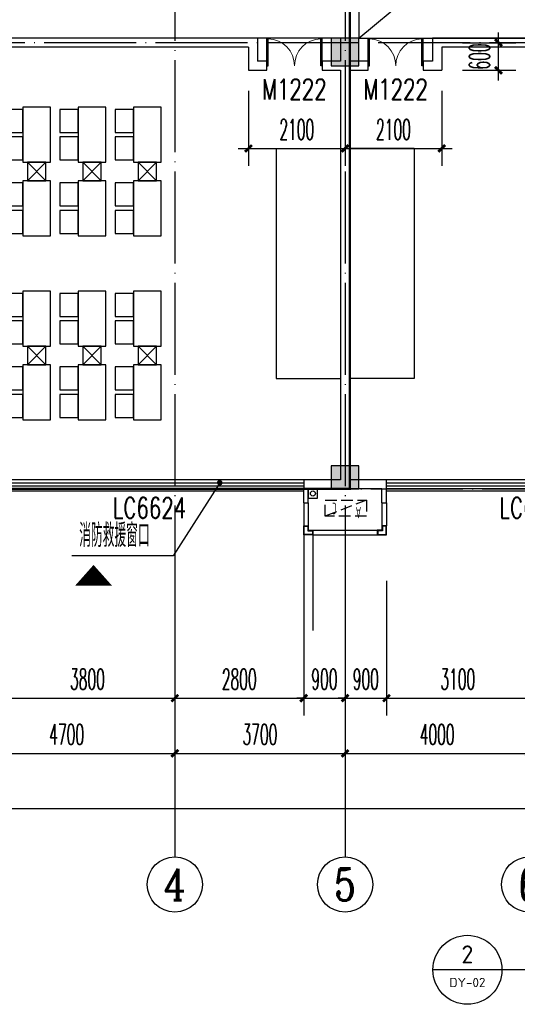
# Model space of a CAD drawing. Extents: x 1779708 to 7299578, y -1121471 to 88434.
# Tile 86 of 100: x 4332796 to 4343609, y -1072048 to -1050643. Entities that reach past the tile are written whole.
import ezdxf
from ezdxf.enums import TextEntityAlignment as Align

# ---------------------------------------------------------------- set-up
doc = ezdxf.new("R2010")
doc.units = 0
doc.header["$LTSCALE"] = 1000
doc.header["$MEASUREMENT"] = 0
doc.linetypes.add('DASH', pattern=[0.35, 0.25, -0.1])
doc.linetypes.add('DOTE', pattern=[2.42, 2, -0.2, 0.02, -0.2])
doc.layers.get('0').update_dxf_attribs({"linetype": 'CONTINUOUS'})
doc.layers.get('Defpoints').update_dxf_attribs({"linetype": 'CONTINUOUS'})
for name, color, linetype in [('11111111111111111111111111111', 50, 'DASH'), ('AXIS', 3, 'CONTINUOUS'), ('AXIS_TEXT', 7, 'CONTINUOUS'), ('DIM_IDEN', 3, 'CONTINUOUS'), ('DIM_LEAD', 3, 'CONTINUOUS'), ('DIM_污水', 3, 'CONTINUOUS'), ('DOTE', 1, 'DOTE'), ('FUR', 9, 'CONTINUOUS'), ('GGSignatureLayer', 7, 'CONTINUOUS'), ('P_PS_DIM', 1, 'CONTINUOUS'), ('PUB_DIM', 3, 'CONTINUOUS'), ('PUB_TEXT', 7, 'CONTINUOUS'), ('WALL', 255, 'CONTINUOUS'), ('WINDOW', 2, 'CONTINUOUS'), ('WINDOW_TEXT', 7, 'CONTINUOUS'), ('可见线', 6, 'CONTINUOUS'), ('墙柱', 2, 'CONTINUOUS'), ('室外构件', 4, 'CONTINUOUS'), ('建筑', 31, 'CONTINUOUS'), ('看线', 3, 'CONTINUOUS'), ('空调机位表示', 70, 'CONTINUOUS')]:
    doc.layers.add(name, color=color, linetype=linetype)
doc.styles.add('_TCH_AXIS', font='COMPLEX', dxfattribs={"bigfont": 'GBCBIG'})
doc.styles.add('_TCH_DIM', font='SIMPLEX.shx', dxfattribs={"width": 0.7, "bigfont": 'GBCBIG.shx'})
doc.styles.add('_TCH_DIM_T3', font='SIMPLEX.shx', dxfattribs={"width": 0.494118, "bigfont": 'GBCBIG.shx'})
doc.styles.add('_TCH_WINDOW', font='SIMPLEX', dxfattribs={"height": 3.5, "bigfont": 'GBCBIG'})
doc.styles.add('COMPLEX', font='COMPLEX')
doc.styles.get("Standard").update_dxf_attribs({"font": 'GBENOR', "bigfont": 'GBCBIG'})
doc.dimstyles.new('_TCH_ARCH&&150', dxfattribs={"dimtxt": 446.25, "dimasz": 150, "dimexe": 375, "dimexo": 450, "dimgap": 189.375, "dimtad": 1, "dimdec": 0, "dimzin": 0, "dimdsep": 46, "dimtxsty": '_TCH_DIM_T3', "dimblk": 'ARCHTICK', "dimcen": 0.09, "dimdle": 225, "dimclrt": 7, "dimazin": 2, "dimtfac": 1, "dimtdec": 0, "dimtix": 1, "dimtmove": 2, "dimatfit": 3, "dimfxl": 250, "dimtolj": 1, "dimtzin": 0, "dimarcsym": 0})

# ---------------------------------------------------------------- blocks, each defined once
blk = doc.blocks.new('_AXISO')
blk.add_circle((0, 0), 0.5)
at = {"layer": 'AXIS_TEXT', "style": 'COMPLEX', "width": 1.041667}
blk.add_attdef('A', text='', height=0.56, dxfattribs=at).set_placement((-0.25, -0.28), (0.25, -0.28), align=Align.FIT)
blk = doc.blocks.new('_ArchTick')
at = {"color": 0, "linetype": 'ByBlock', "const_width": 0.4}
blk.add_lwpolyline([(-0.5, -0.5), (0.5, 0.5)], dxfattribs=at)
blk = doc.blocks.new('*D6822')
at = {"layer": 'AXIS', "color": 0, "lineweight": -2, "transparency": 16777216}
for p, q in [((9200, 6750), (9200, 1875)), ((84800, 6750), (84800, 1875)), ((8975, 2250), (85025, 2250))]:
    blk.add_line(p, q, dxfattribs=at)
at = {"layer": 'Defpoints', "color": 0, "transparency": 16777216}
for p in [(9200, 7200), (84800, 7200), (84800, 2250)]:
    blk.add_point(p, dxfattribs=at)
at = {"layer": 'AXIS', "color": 0, "lineweight": -2, "transparency": 16777216, "xscale": 150, "yscale": 150, "zscale": 150, "rotation": 180}
blk.add_blockref('_ArchTick', (9200, 2250), dxfattribs=at)
at = {"layer": 'AXIS', "color": 0, "lineweight": -2, "transparency": 16777216, "xscale": 150, "yscale": 150, "zscale": 150}
blk.add_blockref('_ArchTick', (84800, 2250), dxfattribs=at)
at = {"layer": 'AXIS', "color": 7, "transparency": 16777216, "insert": (47000, 2663), "char_height": 446.2, "attachment_point": 5, "style": '_TCH_DIM_T3'}
blk.add_mtext('\\A1;75600', dxfattribs=at)
blk = doc.blocks.new('*D6825')
at = {"layer": 'AXIS', "color": 0, "lineweight": -2, "transparency": 16777216}
for p, q in [((17600, 6750), (17600, 3075)), ((22300, 6750), (22300, 3075)), ((17375, 3450), (22525, 3450))]:
    blk.add_line(p, q, dxfattribs=at)
at = {"layer": 'Defpoints', "color": 0, "transparency": 16777216}
for p in [(17600, 7200), (22300, 7200), (22300, 3450)]:
    blk.add_point(p, dxfattribs=at)
at = {"layer": 'AXIS', "color": 0, "lineweight": -2, "transparency": 16777216, "xscale": 150, "yscale": 150, "zscale": 150, "rotation": 180}
blk.add_blockref('_ArchTick', (17600, 3450), dxfattribs=at)
at = {"layer": 'AXIS', "color": 0, "lineweight": -2, "transparency": 16777216, "xscale": 150, "yscale": 150, "zscale": 150}
blk.add_blockref('_ArchTick', (22300, 3450), dxfattribs=at)
at = {"layer": 'AXIS', "color": 7, "transparency": 16777216, "insert": (19950, 3863), "char_height": 446.2, "attachment_point": 5, "style": '_TCH_DIM_T3'}
blk.add_mtext('\\A1;4700', dxfattribs=at)
blk = doc.blocks.new('*D6826')
at = {"layer": 'AXIS', "color": 0, "lineweight": -2, "transparency": 16777216}
for p, q in [((22300, 6750), (22300, 3075)), ((26000, 6750), (26000, 3075)), ((22075, 3450), (26225, 3450))]:
    blk.add_line(p, q, dxfattribs=at)
at = {"layer": 'Defpoints', "color": 0, "transparency": 16777216}
for p in [(22300, 7200), (26000, 7200), (26000, 3450)]:
    blk.add_point(p, dxfattribs=at)
at = {"layer": 'AXIS', "color": 0, "lineweight": -2, "transparency": 16777216, "xscale": 150, "yscale": 150, "zscale": 150, "rotation": 180}
blk.add_blockref('_ArchTick', (22300, 3450), dxfattribs=at)
at = {"layer": 'AXIS', "color": 0, "lineweight": -2, "transparency": 16777216, "xscale": 150, "yscale": 150, "zscale": 150}
blk.add_blockref('_ArchTick', (26000, 3450), dxfattribs=at)
at = {"layer": 'AXIS', "color": 7, "transparency": 16777216, "insert": (24150, 3863), "char_height": 446.2, "attachment_point": 5, "style": '_TCH_DIM_T3'}
blk.add_mtext('\\A1;3700', dxfattribs=at)
blk = doc.blocks.new('*D6827')
at = {"layer": 'AXIS', "color": 0, "lineweight": -2, "transparency": 16777216}
for p, q in [((26000, 6750), (26000, 3075)), ((30000, 6750), (30000, 3075)), ((25775, 3450), (30225, 3450))]:
    blk.add_line(p, q, dxfattribs=at)
at = {"layer": 'Defpoints', "color": 0, "transparency": 16777216}
for p in [(26000, 7200), (30000, 7200), (30000, 3450)]:
    blk.add_point(p, dxfattribs=at)
at = {"layer": 'AXIS', "color": 0, "lineweight": -2, "transparency": 16777216, "xscale": 150, "yscale": 150, "zscale": 150, "rotation": 180}
blk.add_blockref('_ArchTick', (26000, 3450), dxfattribs=at)
at = {"layer": 'AXIS', "color": 0, "lineweight": -2, "transparency": 16777216, "xscale": 150, "yscale": 150, "zscale": 150}
blk.add_blockref('_ArchTick', (30000, 3450), dxfattribs=at)
at = {"layer": 'AXIS', "color": 7, "transparency": 16777216, "insert": (28000, 3863), "char_height": 446.2, "attachment_point": 5, "style": '_TCH_DIM_T3'}
blk.add_mtext('\\A1;4000', dxfattribs=at)
blk = doc.blocks.new('A$C55827B77')
at = {"layer": 'FUR', "color": 9}
for p, q in [((1400, 5950), (0, 5950)), ((1400, 950), (1400, 5950)), ((1400, 950), (0, 950))]:
    blk.add_line(p, q, dxfattribs=at)
for points in [[(4500, 6850), (3900, 6850), (3900, 5650), (4500, 5650)], [(5700, 6850), (5100, 6850), (5100, 5650), (5700, 5650)], [(6900, 6850), (6300, 6850), (6300, 5650), (6900, 5650)], [(4500, 6300), (4900, 6300), (4900, 6800), (4500, 6800)], [(5700, 6300), (6100, 6300), (6100, 6800), (5700, 6800)], [(6900, 6300), (7300, 6300), (7300, 6800), (6900, 6800)], [(4500, 5700), (4900, 5700), (4900, 6200), (4500, 6200)], [(5700, 5700), (6100, 5700), (6100, 6200), (5700, 6200)], [(6900, 5700), (7300, 5700), (7300, 6200), (6900, 6200)], [(4500, 5250), (3900, 5250), (3900, 4050), (4500, 4050)], [(4500, 4700), (4900, 4700), (4900, 5200), (4500, 5200)], [(5700, 5250), (5100, 5250), (5100, 4050), (5700, 4050)], [(5700, 4700), (6100, 4700), (6100, 5200), (5700, 5200)], [(6900, 5250), (6300, 5250), (6300, 4050), (6900, 4050)], [(6900, 4700), (7300, 4700), (7300, 5200), (6900, 5200)], [(4500, 4100), (4900, 4100), (4900, 4600), (4500, 4600)], [(5700, 4100), (6100, 4100), (6100, 4600), (5700, 4600)], [(6900, 4100), (7300, 4100), (7300, 4600), (6900, 4600)], [(4500, 2850), (3900, 2850), (3900, 1650), (4500, 1650)], [(4500, 2300), (4900, 2300), (4900, 2800), (4500, 2800)], [(5700, 2850), (5100, 2850), (5100, 1650), (5700, 1650)], [(5700, 2300), (6100, 2300), (6100, 2800), (5700, 2800)], [(6900, 2850), (6300, 2850), (6300, 1650), (6900, 1650)], [(6900, 2300), (7300, 2300), (7300, 2800), (6900, 2800)], [(4500, 1700), (4900, 1700), (4900, 2200), (4500, 2200)], [(5700, 1700), (6100, 1700), (6100, 2200), (5700, 2200)], [(6900, 1700), (7300, 1700), (7300, 2200), (6900, 2200)], [(4500, 1250), (3900, 1250), (3900, 50), (4500, 50)], [(4500, 700), (4900, 700), (4900, 1200), (4500, 1200)], [(5700, 1250), (5100, 1250), (5100, 50), (5700, 50)], [(5700, 700), (6100, 700), (6100, 1200), (5700, 1200)], [(6900, 1250), (6300, 1250), (6300, 50), (6900, 50)], [(6900, 700), (7300, 700), (7300, 1200), (6900, 1200)], [(4500, 100), (4900, 100), (4900, 600), (4500, 600)], [(5700, 100), (6100, 100), (6100, 600), (5700, 600)], [(6900, 100), (7300, 100), (7300, 600), (6900, 600)]]:
    blk.add_lwpolyline(points, close=True, dxfattribs=at)
for points in [[(4000, 5650), (4000, 5250), (4400, 5250), (4400, 5650), (4000, 5650), (4400, 5250), (4000, 5250), (4400, 5650)], [(5200, 5650), (5200, 5250), (5600, 5250), (5600, 5650), (5200, 5650), (5600, 5250), (5200, 5250), (5600, 5650)], [(6400, 5650), (6400, 5250), (6800, 5250), (6800, 5650), (6400, 5650), (6800, 5250), (6400, 5250), (6800, 5650)], [(4000, 1650), (4000, 1250), (4400, 1250), (4400, 1650), (4000, 1650), (4400, 1250), (4000, 1250), (4400, 1650)], [(5200, 1650), (5200, 1250), (5600, 1250), (5600, 1650), (5200, 1650), (5600, 1250), (5200, 1250), (5600, 1650)], [(6400, 1650), (6400, 1250), (6800, 1250), (6800, 1650), (6400, 1650), (6800, 1250), (6400, 1250), (6800, 1650)]]:
    blk.add_lwpolyline(points, dxfattribs=at)
blk = doc.blocks.new('A$C46E9187A')
at = {"layer": '空调机位表示', "linetype": 'DASH'}
blk.add_lwpolyline([(0, 0), (0, 350), (900, 350), (900, 0)], close=True, dxfattribs=at)
blk.add_lwpolyline([(0, 0), (900, 350)], dxfattribs=at)
at = {"layer": '空调机位表示', "width": 0.6}
for s, p in [('A', (118, 145)), ('C', (651, 55))]:
    blk.add_text(s, height=250, dxfattribs=at).set_placement(p)
blk = doc.blocks.new('a1')
at = {"layer": '11111111111111111111111111111'}
for p, q in [((59122, 49136), (59122, 48936)), ((59322, 49136), (59122, 49136)), ((59322, 48936), (59322, 49136)), ((59122, 48936), (59322, 48936))]:
    blk.add_line(p, q, dxfattribs=at)
blk = doc.blocks.new('$WINLIB2D$00000001')
at = {"color": 0}
for points in [[(-0.5, 0.5), (-0.5, -0.5)], [(-0.5, 0.5), (0.5, 0.5)], [(0.5, -0.5), (0.5, 0.5)], [(0.5, 0.1667), (-0.5, 0.1667)], [(0.5, -0.1667), (-0.5, -0.1667)], [(-0.5, -0.5), (0.5, -0.5)]]:
    blk.add_lwpolyline(points, dxfattribs=at)
blk = doc.blocks.new('*D4854')
at = {"layer": 'Defpoints', "color": 0, "transparency": 16777216}
for p in [(4340767, -1062393), (4343867, -1062393), (4343867, -1065393)]:
    blk.add_point(p, dxfattribs=at)
at = {"layer": 'PUB_DIM', "color": 0, "lineweight": -2, "transparency": 16777216}
for p, q in [((4340767, -1062843), (4340767, -1065768)), ((4343867, -1062843), (4343867, -1065768)), ((4340542, -1065393), (4344092, -1065393))]:
    blk.add_line(p, q, dxfattribs=at)
at = {"layer": 'PUB_DIM', "color": 0, "lineweight": -2, "transparency": 16777216, "xscale": 150, "yscale": 150, "zscale": 150, "rotation": 180}
blk.add_blockref('_ArchTick', (4340767, -1065393), dxfattribs=at)
at = {"layer": 'PUB_DIM', "color": 0, "lineweight": -2, "transparency": 16777216, "xscale": 150, "yscale": 150, "zscale": 150}
blk.add_blockref('_ArchTick', (4343867, -1065393), dxfattribs=at)
at = {"layer": 'PUB_DIM', "color": 7, "transparency": 16777216, "insert": (4342317, -1064981), "char_height": 446.2, "attachment_point": 5, "style": '_TCH_DIM_T3'}
blk.add_mtext('\\A1;3100', dxfattribs=at)
blk = doc.blocks.new('*D4855')
at = {"layer": 'Defpoints', "color": 0, "transparency": 16777216}
for p in [(4339867, -1062393), (4340767, -1062393), (4340767, -1065393)]:
    blk.add_point(p, dxfattribs=at)
at = {"layer": 'PUB_DIM', "color": 0, "lineweight": -2, "transparency": 16777216}
for p, q in [((4339867, -1062843), (4339867, -1065768)), ((4340767, -1062843), (4340767, -1065768)), ((4339867, -1065393), (4339717, -1065393)), ((4339867, -1065393), (4340767, -1065393)), ((4340767, -1065393), (4340917, -1065393))]:
    blk.add_line(p, q, dxfattribs=at)
at = {"layer": 'PUB_DIM', "color": 0, "lineweight": -2, "transparency": 16777216, "xscale": 150, "yscale": 150, "zscale": 150}
blk.add_blockref('_ArchTick', (4339867, -1065393), dxfattribs=at)
at = {"layer": 'PUB_DIM', "color": 0, "lineweight": -2, "transparency": 16777216, "xscale": 150, "yscale": 150, "zscale": 150, "rotation": 180}
blk.add_blockref('_ArchTick', (4340767, -1065393), dxfattribs=at)
at = {"layer": 'PUB_DIM', "color": 7, "transparency": 16777216, "insert": (4340317, -1064981), "char_height": 446.2, "attachment_point": 5, "style": '_TCH_DIM_T3'}
blk.add_mtext('\\A1;900', dxfattribs=at)
blk = doc.blocks.new('*D4856')
at = {"layer": 'Defpoints', "color": 0, "transparency": 16777216}
for p in [(4338967, -1062393), (4339867, -1062393), (4339867, -1065393)]:
    blk.add_point(p, dxfattribs=at)
at = {"layer": 'PUB_DIM', "color": 0, "lineweight": -2, "transparency": 16777216}
for p, q in [((4338967, -1062843), (4338967, -1065768)), ((4339867, -1062843), (4339867, -1065768)), ((4338967, -1065393), (4338817, -1065393)), ((4338967, -1065393), (4339867, -1065393)), ((4339867, -1065393), (4340017, -1065393))]:
    blk.add_line(p, q, dxfattribs=at)
at = {"layer": 'PUB_DIM', "color": 0, "lineweight": -2, "transparency": 16777216, "xscale": 150, "yscale": 150, "zscale": 150}
blk.add_blockref('_ArchTick', (4338967, -1065393), dxfattribs=at)
at = {"layer": 'PUB_DIM', "color": 0, "lineweight": -2, "transparency": 16777216, "xscale": 150, "yscale": 150, "zscale": 150, "rotation": 180}
blk.add_blockref('_ArchTick', (4339867, -1065393), dxfattribs=at)
at = {"layer": 'PUB_DIM', "color": 7, "transparency": 16777216, "insert": (4339417, -1064981), "char_height": 446.2, "attachment_point": 5, "style": '_TCH_DIM_T3'}
blk.add_mtext('\\A1;900', dxfattribs=at)
blk = doc.blocks.new('*D4857')
at = {"layer": 'Defpoints', "color": 0, "transparency": 16777216}
for p in [(4336167, -1062393), (4338967, -1062393), (4338967, -1065393)]:
    blk.add_point(p, dxfattribs=at)
at = {"layer": 'PUB_DIM', "color": 0, "lineweight": -2, "transparency": 16777216}
for p, q in [((4336167, -1062843), (4336167, -1065768)), ((4338967, -1062843), (4338967, -1065768)), ((4335942, -1065393), (4339192, -1065393))]:
    blk.add_line(p, q, dxfattribs=at)
at = {"layer": 'PUB_DIM', "color": 0, "lineweight": -2, "transparency": 16777216, "xscale": 150, "yscale": 150, "zscale": 150, "rotation": 180}
blk.add_blockref('_ArchTick', (4336167, -1065393), dxfattribs=at)
at = {"layer": 'PUB_DIM', "color": 0, "lineweight": -2, "transparency": 16777216, "xscale": 150, "yscale": 150, "zscale": 150}
blk.add_blockref('_ArchTick', (4338967, -1065393), dxfattribs=at)
at = {"layer": 'PUB_DIM', "color": 7, "transparency": 16777216, "insert": (4337567, -1064981), "char_height": 446.2, "attachment_point": 5, "style": '_TCH_DIM_T3'}
blk.add_mtext('\\A1;2800', dxfattribs=at)
blk = doc.blocks.new('*D4858')
at = {"layer": 'Defpoints', "color": 0, "transparency": 16777216}
for p in [(4332367, -1062393), (4336167, -1062393), (4336167, -1065393)]:
    blk.add_point(p, dxfattribs=at)
at = {"layer": 'PUB_DIM', "color": 0, "lineweight": -2, "transparency": 16777216}
for p, q in [((4332367, -1062843), (4332367, -1065768)), ((4336167, -1062843), (4336167, -1065768)), ((4332142, -1065393), (4336392, -1065393))]:
    blk.add_line(p, q, dxfattribs=at)
at = {"layer": 'PUB_DIM', "color": 0, "lineweight": -2, "transparency": 16777216, "xscale": 150, "yscale": 150, "zscale": 150, "rotation": 180}
blk.add_blockref('_ArchTick', (4332367, -1065393), dxfattribs=at)
at = {"layer": 'PUB_DIM', "color": 0, "lineweight": -2, "transparency": 16777216, "xscale": 150, "yscale": 150, "zscale": 150}
blk.add_blockref('_ArchTick', (4336167, -1065393), dxfattribs=at)
at = {"layer": 'PUB_DIM', "color": 7, "transparency": 16777216, "insert": (4334267, -1064981), "char_height": 446.2, "attachment_point": 5, "style": '_TCH_DIM_T3'}
blk.add_mtext('\\A1;3800', dxfattribs=at)
blk = doc.blocks.new('$DorLib2D$00000002')
for p, q in [((-0.5, 0), (-0.5, 0.4875)), ((-0.475, 0.4875), (-0.5, 0.4875)), ((-0.475, 0), (-0.475, 0.4875)), ((0.475, 0), (0.475, 0.4875)), ((0.475, 0.4875), (0.5, 0.4875)), ((0.5, 0), (0.5, 0.4875)), ((-0.5, 0), (-0.475, 0)), ((0.5, 0), (0.475, 0))]:
    blk.add_line(p, q)
at = {"lineweight": 13}
for centre, start, end in [((-0.4875, 0), 0, 88.53072), ((0.4875, 0), 91.46928, 180)]:
    blk.add_arc(centre, 0.4875, start, end, dxfattribs=at)
blk = doc.blocks.new('A$C159220C3')
at = {"layer": 'AXIS'}
for p, q in [((22300, 7200), (22300, 1200)), ((26000, 7200), (26000, 1200))]:
    blk.add_line(p, q, dxfattribs=at)
at = {"layer": 'DOTE'}
for p, q in [((22300, 149200), (22300, 7200)), ((26000, 149200), (26000, 7200)), ((86800, 18900), (7200, 18900)), ((7200, 9200), (86800, 9200))]:
    blk.add_line(p, q, dxfattribs=at)
at = {"layer": 'AXIS'}
ref = blk.add_blockref('_AXISO', (22300, 600), dxfattribs=dict(at, xscale=1200, yscale=1200, zscale=1200))
ref.add_attrib('A', '4', dxfattribs={"layer": 'AXIS_TEXT', "height": 683.5, "style": '_TCH_AXIS', "width": 0.9375}).set_placement((22055.9, 258.2), (22544.1, 258.2), align=Align.FIT)
ref = blk.add_blockref('_AXISO', (26000, 600), dxfattribs=dict(at, xscale=1200, yscale=1200, zscale=1200))
ref.add_attrib('A', '5', dxfattribs={"layer": 'AXIS_TEXT', "height": 698.9, "style": '_TCH_AXIS'}).set_placement((25767, 250.5), (26233, 250.5), align=Align.FIT)
ref = blk.add_blockref('_AXISO', (30000, 600), dxfattribs=dict(at, xscale=1200, yscale=1200, zscale=1200))
ref.add_attrib('A', '6', dxfattribs={"layer": 'AXIS_TEXT', "height": 714.2, "style": '_TCH_AXIS', "width": 0.928571}).set_placement((29778.9, 242.9), (30221.1, 242.9), align=Align.FIT)
for p1, p2, distance, picture, middle in [((9200, 7200), (84800, 7200), -4950, '*D6822', (47000, 2662.5)), ((17600, 7200), (22300, 7200), -3750, '*D6825', (19950, 3862.5)), ((22300, 7200), (26000, 7200), -3750, '*D6826', (24150, 3862.5)), ((26000, 7200), (30000, 7200), -3750, '*D6827', (28000, 3862.5))]:
    dim = blk.add_aligned_dim(p1=p1, p2=p2, distance=distance, dimstyle='_TCH_ARCH&&150', dxfattribs=at)
    dim.commit()
    dim.dimension.update_dxf_attribs({"geometry": picture, "text_midpoint": middle})

msp = doc.modelspace()

# ---------------------------------------------------------------- hatches: boundary and pattern name
at = {"layer": '墙柱'}
h = msp.add_hatch(color=256, dxfattribs=at)
h.paths.add_polyline_path([(4323067.1, -1009843.3), (4324067.1, -1009843.3), (4324067.1, -1010343.3), (4323067.1, -1010343.3)])
h.paths.add_polyline_path([(4323067.1, -1016093.3), (4324067.1, -1016093.3), (4324067.1, -1016593.3), (4323067.1, -1016593.3)])
h.paths.add_polyline_path([(4323067.1, -1022643.3), (4324067.1, -1022643.3), (4324067.1, -1023143.3), (4323067.1, -1023143.3)])
h.paths.add_polyline_path([(4397967.1, -1051543.3), (4398667.1, -1051543.3), (4398667.1, -1051043.3), (4397967.1, -1051043.3)])
h.paths.add_polyline_path([(4347917.1, -1019143.3), (4348617.1, -1019143.3), (4348617.1, -1019643.3), (4347917.1, -1019643.3)])
h.paths.add_polyline_path([(4389917.1, -1051543.3), (4390617.1, -1051543.3), (4390617.1, -1051043.3), (4389917.1, -1051043.3)])
h.paths.add_polyline_path([(4347917.1, -1051543.3), (4348617.1, -1051543.3), (4348617.1, -1051043.3), (4347917.1, -1051043.3)])
h.paths.add_polyline_path([(4323567.1, -1028493.3), (4324067.1, -1028493.3), (4324067.1, -1028993.3), (4323567.1, -1028993.3)])
h.paths.add_polyline_path([(4350197.1, -1045743.3), (4350197.1, -1045443.3), (4349297.1, -1045443.3), (4349297.1, -1045743.3)])
h.paths.add_polyline_path([(4377567.1, -1060843.3), (4378067.1, -1060843.3), (4378067.1, -1060343.3), (4377567.1, -1060343.3)])
h.paths.add_polyline_path([(4339667.1, -1009843.3), (4340167.1, -1009843.3), (4340167.1, -1010343.3), (4339667.1, -1010343.3)])
h.paths.add_polyline_path([(4347967.1, -1009843.3), (4348567.1, -1009843.3), (4348567.1, -1010343.3), (4347967.1, -1010343.3)])
h.paths.add_polyline_path([(4365067.1, -1019043.3), (4365667.1, -1019043.3), (4365667.1, -1019643.3), (4365067.1, -1019643.3)])
h.paths.add_polyline_path([(4381567.1, -1027843.3), (4382167.1, -1027843.3), (4382167.1, -1028443.3), (4381567.1, -1028443.3)])
h.paths.add_polyline_path([(4336067.1, -1015993.3), (4336567.1, -1015993.3), (4336567.1, -1016693.3), (4336067.1, -1016693.3)])
h.paths.add_polyline_path([(4389767.1, -1023743.3), (4390267.1, -1023743.3), (4390267.1, -1024243.3), (4389767.1, -1024243.3)])
h.paths.add_polyline_path([(4339567.1, -1048043.3), (4340167.1, -1048043.3), (4340167.1, -1047543.3), (4339567.1, -1047543.3)])
h.paths.add_polyline_path([(4343767.1, -1041443.3), (4344267.1, -1041443.3), (4344267.1, -1040943.3), (4343767.1, -1040943.3)])
h.paths.add_polyline_path([(4343767.1, -1034843.3), (4344267.1, -1034843.3), (4344267.1, -1034343.3), (4343767.1, -1034343.3)])
h.paths.add_polyline_path([(4336067.1, -1029093.3), (4336567.1, -1029093.3), (4336567.1, -1028393.3), (4336067.1, -1028393.3)])
h.paths.add_polyline_path([(4343767.1, -1022643.3), (4344267.1, -1022643.3), (4344267.1, -1023143.3), (4343767.1, -1023143.3)])
h.paths.add_polyline_path([(4336067.1, -1009843.3), (4336567.1, -1009843.3), (4336567.1, -1010343.3), (4336067.1, -1010343.3)])
h.paths.add_polyline_path([(4377967.1, -1036343.3), (4377467.1, -1036343.3), (4377467.1, -1035843.3), (4377967.1, -1035843.3)])
h.paths.add_polyline_path([(4397967.1, -1019143.3), (4398667.1, -1019143.3), (4398667.1, -1019643.3), (4397967.1, -1019643.3)])
h.paths.add_polyline_path([(4331467.1, -1048043.3), (4331967.1, -1048043.3), (4331967.1, -1047543.3), (4331467.1, -1047543.3)])
h.paths.add_polyline_path([(4389917.1, -1036443.3), (4390617.1, -1036443.3), (4390617.1, -1035843.3), (4389917.1, -1035843.3)])
h.paths.add_polyline_path([(4397967.1, -1035843.3), (4398667.1, -1035843.3), (4398667.1, -1036443.3), (4397967.1, -1036443.3)])
h.paths.add_polyline_path([(4381567.1, -1035843.3), (4382167.1, -1035843.3), (4382167.1, -1036443.3), (4381567.1, -1036443.3)])
h.paths.add_polyline_path([(4389767.1, -1027943.3), (4390267.1, -1027943.3), (4390267.1, -1028443.3), (4389767.1, -1028443.3)])
h.paths.add_polyline_path([(4377467.1, -1027943.3), (4377967.1, -1027943.3), (4377967.1, -1028443.3), (4377467.1, -1028443.3)])
h.paths.add_polyline_path([(4373217.1, -1048043.3), (4373717.1, -1048043.3), (4373717.1, -1047543.3), (4373217.1, -1047543.3)])
h.paths.add_polyline_path([(4369267.1, -1009843.3), (4369767.1, -1009843.3), (4369767.1, -1010343.3), (4369267.1, -1010343.3)])
h.paths.add_polyline_path([(4365567.1, -1022643.3), (4365067.1, -1022643.3), (4365067.1, -1023143.3), (4365567.1, -1023143.3)])
h.paths.add_polyline_path([(4365567.1, -1009843.3), (4365067.1, -1009843.3), (4365067.1, -1010343.3), (4365567.1, -1010343.3)])
h.paths.add_polyline_path([(4347967.1, -1022643.3), (4348467.1, -1022643.3), (4348467.1, -1023143.3), (4347967.1, -1023143.3)])
h.paths.add_polyline_path([(4343767.1, -1028993.3), (4344267.1, -1028993.3), (4344267.1, -1028493.3), (4343767.1, -1028493.3)])
h.paths.add_polyline_path([(4336067.1, -1023343.3), (4336567.1, -1023343.3), (4336567.1, -1022643.3), (4336067.1, -1022643.3)])
h.paths.add_polyline_path([(4339567.1, -1034843.3), (4340167.1, -1034843.3), (4340167.1, -1034343.3), (4339567.1, -1034343.3)])
h.paths.add_polyline_path([(4331167.1, -1034843.3), (4331767.1, -1034843.3), (4331767.1, -1034343.3), (4331167.1, -1034343.3)])
h.paths.add_polyline_path([(4323067.1, -1034843.3), (4324067.1, -1034843.3), (4324067.1, -1034343.3), (4323067.1, -1034343.3)])
h.paths.add_polyline_path([(4339567.1, -1041543.3), (4340167.1, -1041543.3), (4340167.1, -1040943.3), (4339567.1, -1040943.3)])
h.paths.add_polyline_path([(4331467.1, -1041543.3), (4331967.1, -1041543.3), (4331967.1, -1040943.3), (4331467.1, -1040943.3)])
h.paths.add_polyline_path([(4397967.1, -1022343.3), (4398667.1, -1022343.3), (4398667.1, -1022843.3), (4397967.1, -1022843.3)])
h.paths.add_polyline_path([(4398167.1, -1009843.3), (4398667.1, -1009843.3), (4398667.1, -1010343.3), (4398167.1, -1010343.3)])
h.paths.add_polyline_path([(4389917.1, -1018943.3), (4390617.1, -1018943.3), (4390617.1, -1019643.3), (4389917.1, -1019643.3)])
h.paths.add_polyline_path([(4389867.1, -1009843.3), (4390667.1, -1009843.3), (4390667.1, -1010343.3), (4389867.1, -1010343.3)])
h.paths.add_polyline_path([(4381517.1, -1018943.3), (4382217.1, -1018943.3), (4382217.1, -1019643.3), (4381517.1, -1019643.3)])
h.paths.add_polyline_path([(4381567.1, -1009843.3), (4382167.1, -1009843.3), (4382167.1, -1010343.3), (4381567.1, -1010343.3)])
h.paths.add_polyline_path([(4373217.1, -1022643.3), (4373717.1, -1022643.3), (4373717.1, -1023143.3), (4373217.1, -1023143.3)])
h.paths.add_polyline_path([(4373117.1, -1019143.3), (4373817.1, -1019143.3), (4373817.1, -1019643.3), (4373117.1, -1019643.3)])
h.paths.add_polyline_path([(4373217.1, -1009843.3), (4373717.1, -1009843.3), (4373717.1, -1010343.3), (4373217.1, -1010343.3)])
h.paths.add_polyline_path([(4356167.1, -1022643.3), (4356667.1, -1022643.3), (4356667.1, -1023143.3), (4356167.1, -1023143.3)])
h.paths.add_polyline_path([(4356067.1, -1019043.3), (4356667.1, -1019043.3), (4356667.1, -1019643.3), (4356067.1, -1019643.3)])
h.paths.add_polyline_path([(4339567.1, -1019043.3), (4340167.1, -1019043.3), (4340167.1, -1019643.3), (4339567.1, -1019643.3)])
h.paths.add_polyline_path([(4356167.1, -1009843.3), (4356667.1, -1009843.3), (4356667.1, -1010343.3), (4356167.1, -1010343.3)])
h.paths.add_polyline_path([(4389917.1, -1048043.3), (4390617.1, -1048043.3), (4390617.1, -1047443.3), (4389917.1, -1047443.3)])
h.paths.add_polyline_path([(4397967.1, -1060843.3), (4398667.1, -1060843.3), (4398667.1, -1060343.3), (4397967.1, -1060343.3)])
h.paths.add_polyline_path([(4389967.1, -1060843.3), (4390567.1, -1060843.3), (4390567.1, -1060343.3), (4389967.1, -1060343.3)])
h.paths.add_polyline_path([(4381567.1, -1048043.3), (4382167.1, -1048043.3), (4382167.1, -1047443.3), (4381567.1, -1047443.3)])
h.paths.add_polyline_path([(4381517.1, -1051543.3), (4382217.1, -1051543.3), (4382217.1, -1051043.3), (4381517.1, -1051043.3)])
h.paths.add_polyline_path([(4381617.1, -1060843.3), (4382117.1, -1060843.3), (4382117.1, -1060343.3), (4381617.1, -1060343.3)])
h.paths.add_polyline_path([(4373167.1, -1051643.3), (4373767.1, -1051643.3), (4373767.1, -1051043.3), (4373167.1, -1051043.3)])
h.paths.add_polyline_path([(4373167.1, -1060843.3), (4373767.1, -1060843.3), (4373767.1, -1060343.3), (4373167.1, -1060343.3)])
h.paths.add_polyline_path([(4365067.1, -1048043.3), (4365567.1, -1048043.3), (4365567.1, -1047543.3), (4365067.1, -1047543.3)])
h.paths.add_polyline_path([(4365067.1, -1051643.3), (4365667.1, -1051643.3), (4365667.1, -1051043.3), (4365067.1, -1051043.3)])
h.paths.add_polyline_path([(4356167.1, -1048043.3), (4356667.1, -1048043.3), (4356667.1, -1047543.3), (4356167.1, -1047543.3)])
h.paths.add_polyline_path([(4348127.1, -1048043.3), (4348727.1, -1048043.3), (4348727.1, -1047643.3), (4348127.1, -1047643.3)])
h.paths.add_polyline_path([(4356067.1, -1051643.3), (4356667.1, -1051643.3), (4356667.1, -1051043.3), (4356067.1, -1051043.3)])
h.paths.add_polyline_path([(4323067.1, -1048343.3), (4323767.1, -1048343.3), (4323767.1, -1047843.3), (4323067.1, -1047843.3)])
h.paths.add_polyline_path([(4323067.1, -1051543.3), (4323767.1, -1051543.3), (4323767.1, -1051043.3), (4323067.1, -1051043.3)])
h.paths.add_polyline_path([(4331117.1, -1051543.3), (4331817.1, -1051543.3), (4331817.1, -1051043.3), (4331117.1, -1051043.3)])
h.paths.add_polyline_path([(4339567.1, -1051643.3), (4340167.1, -1051643.3), (4340167.1, -1051043.3), (4339567.1, -1051043.3)])
h.paths.add_polyline_path([(4365067.1, -1060843.3), (4365567.1, -1060843.3), (4365567.1, -1060343.3), (4365067.1, -1060343.3)])
h.paths.add_polyline_path([(4356167.1, -1060843.3), (4356667.1, -1060843.3), (4356667.1, -1060343.3), (4356167.1, -1060343.3)])
h.paths.add_polyline_path([(4347967.1, -1060843.3), (4348567.1, -1060843.3), (4348567.1, -1060343.3), (4347967.1, -1060343.3)])
h.paths.add_polyline_path([(4339567.1, -1060843.3), (4340167.1, -1060843.3), (4340167.1, -1060343.3), (4339567.1, -1060343.3)])
h.paths.add_polyline_path([(4331117.1, -1060843.3), (4331817.1, -1060843.3), (4331817.1, -1060343.3), (4331117.1, -1060343.3)])
h.paths.add_polyline_path([(4323067.1, -1060843.3), (4323567.1, -1060843.3), (4323567.1, -1060343.3), (4323067.1, -1060343.3)])
h.paths.add_polyline_path([(4397967.1, -1048043.3), (4398667.1, -1048043.3), (4398667.1, -1047443.3), (4397967.1, -1047443.3)])
h.paths.add_polyline_path([(4323067.1, -973843.3), (4324067.1, -973843.3), (4324067.1, -973343.3), (4323067.1, -973343.3)])
h.paths.add_polyline_path([(4323067.1, -967593.3), (4324067.1, -967593.3), (4324067.1, -967093.3), (4323067.1, -967093.3)])
h.paths.add_polyline_path([(4323067.1, -961043.3), (4324067.1, -961043.3), (4324067.1, -960543.3), (4323067.1, -960543.3)])
h.paths.add_polyline_path([(4397967.1, -932143.3), (4398667.1, -932143.3), (4398667.1, -932643.3), (4397967.1, -932643.3)])
h.paths.add_polyline_path([(4347917.1, -964543.3), (4348617.1, -964543.3), (4348617.1, -964043.3), (4347917.1, -964043.3)])
h.paths.add_polyline_path([(4389917.1, -932143.3), (4390617.1, -932143.3), (4390617.1, -932643.3), (4389917.1, -932643.3)])
h.paths.add_polyline_path([(4347917.1, -932143.3), (4348617.1, -932143.3), (4348617.1, -932643.3), (4347917.1, -932643.3)])
h.paths.add_polyline_path([(4323567.1, -955193.3), (4324067.1, -955193.3), (4324067.1, -954693.3), (4323567.1, -954693.3)])
h.paths.add_polyline_path([(4350197.1, -937943.3), (4350197.1, -938243.3), (4349297.1, -938243.3), (4349297.1, -937943.3)])
h.paths.add_polyline_path([(4377567.1, -922843.3), (4378067.1, -922843.3), (4378067.1, -923343.3), (4377567.1, -923343.3)])
h.paths.add_polyline_path([(4339667.1, -973843.3), (4340167.1, -973843.3), (4340167.1, -973343.3), (4339667.1, -973343.3)])
h.paths.add_polyline_path([(4347967.1, -973843.3), (4348567.1, -973843.3), (4348567.1, -973343.3), (4347967.1, -973343.3)])
h.paths.add_polyline_path([(4365067.1, -964643.3), (4365667.1, -964643.3), (4365667.1, -964043.3), (4365067.1, -964043.3)])
h.paths.add_polyline_path([(4381567.1, -955843.3), (4382167.1, -955843.3), (4382167.1, -955243.3), (4381567.1, -955243.3)])
h.paths.add_polyline_path([(4336067.1, -967693.3), (4336567.1, -967693.3), (4336567.1, -966993.3), (4336067.1, -966993.3)])
h.paths.add_polyline_path([(4389767.1, -959943.3), (4390267.1, -959943.3), (4390267.1, -959443.3), (4389767.1, -959443.3)])
h.paths.add_polyline_path([(4339567.1, -935643.3), (4340167.1, -935643.3), (4340167.1, -936143.3), (4339567.1, -936143.3)])
h.paths.add_polyline_path([(4343767.1, -942243.3), (4344267.1, -942243.3), (4344267.1, -942743.3), (4343767.1, -942743.3)])
h.paths.add_polyline_path([(4343767.1, -948843.3), (4344267.1, -948843.3), (4344267.1, -949343.3), (4343767.1, -949343.3)])
h.paths.add_polyline_path([(4336067.1, -954593.3), (4336567.1, -954593.3), (4336567.1, -955293.3), (4336067.1, -955293.3)])
h.paths.add_polyline_path([(4343767.1, -961043.3), (4344267.1, -961043.3), (4344267.1, -960543.3), (4343767.1, -960543.3)])
h.paths.add_polyline_path([(4336067.1, -973843.3), (4336567.1, -973843.3), (4336567.1, -973343.3), (4336067.1, -973343.3)])
h.paths.add_polyline_path([(4377967.1, -947343.3), (4377467.1, -947343.3), (4377467.1, -947843.3), (4377967.1, -947843.3)])
h.paths.add_polyline_path([(4397967.1, -964543.3), (4398667.1, -964543.3), (4398667.1, -964043.3), (4397967.1, -964043.3)])
h.paths.add_polyline_path([(4331467.1, -935643.3), (4331967.1, -935643.3), (4331967.1, -936143.3), (4331467.1, -936143.3)])
h.paths.add_polyline_path([(4389917.1, -947243.3), (4390617.1, -947243.3), (4390617.1, -947843.3), (4389917.1, -947843.3)])
h.paths.add_polyline_path([(4397967.1, -947843.3), (4398667.1, -947843.3), (4398667.1, -947243.3), (4397967.1, -947243.3)])
h.paths.add_polyline_path([(4381567.1, -947843.3), (4382167.1, -947843.3), (4382167.1, -947243.3), (4381567.1, -947243.3)])
h.paths.add_polyline_path([(4389767.1, -955743.3), (4390267.1, -955743.3), (4390267.1, -955243.3), (4389767.1, -955243.3)])
h.paths.add_polyline_path([(4377467.1, -955743.3), (4377967.1, -955743.3), (4377967.1, -955243.3), (4377467.1, -955243.3)])
h.paths.add_polyline_path([(4373217.1, -935643.3), (4373717.1, -935643.3), (4373717.1, -936143.3), (4373217.1, -936143.3)])
h.paths.add_polyline_path([(4369267.1, -973843.3), (4369767.1, -973843.3), (4369767.1, -973343.3), (4369267.1, -973343.3)])
h.paths.add_polyline_path([(4365567.1, -961043.3), (4365067.1, -961043.3), (4365067.1, -960543.3), (4365567.1, -960543.3)])
h.paths.add_polyline_path([(4365567.1, -973843.3), (4365067.1, -973843.3), (4365067.1, -973343.3), (4365567.1, -973343.3)])
h.paths.add_polyline_path([(4347967.1, -961043.3), (4348467.1, -961043.3), (4348467.1, -960543.3), (4347967.1, -960543.3)])
h.paths.add_polyline_path([(4343767.1, -954693.3), (4344267.1, -954693.3), (4344267.1, -955193.3), (4343767.1, -955193.3)])
h.paths.add_polyline_path([(4336067.1, -960343.3), (4336567.1, -960343.3), (4336567.1, -961043.3), (4336067.1, -961043.3)])
h.paths.add_polyline_path([(4339567.1, -948843.3), (4340167.1, -948843.3), (4340167.1, -949343.3), (4339567.1, -949343.3)])
h.paths.add_polyline_path([(4331167.1, -948843.3), (4331767.1, -948843.3), (4331767.1, -949343.3), (4331167.1, -949343.3)])
h.paths.add_polyline_path([(4323067.1, -948843.3), (4324067.1, -948843.3), (4324067.1, -949343.3), (4323067.1, -949343.3)])
h.paths.add_polyline_path([(4339567.1, -942143.3), (4340167.1, -942143.3), (4340167.1, -942743.3), (4339567.1, -942743.3)])
h.paths.add_polyline_path([(4331467.1, -942143.3), (4331967.1, -942143.3), (4331967.1, -942743.3), (4331467.1, -942743.3)])
h.paths.add_polyline_path([(4397967.1, -961343.3), (4398667.1, -961343.3), (4398667.1, -960843.3), (4397967.1, -960843.3)])
h.paths.add_polyline_path([(4398167.1, -973843.3), (4398667.1, -973843.3), (4398667.1, -973343.3), (4398167.1, -973343.3)])
h.paths.add_polyline_path([(4389917.1, -964743.3), (4390617.1, -964743.3), (4390617.1, -964043.3), (4389917.1, -964043.3)])
h.paths.add_polyline_path([(4389867.1, -973843.3), (4390667.1, -973843.3), (4390667.1, -973343.3), (4389867.1, -973343.3)])
h.paths.add_polyline_path([(4381517.1, -964743.3), (4382217.1, -964743.3), (4382217.1, -964043.3), (4381517.1, -964043.3)])
h.paths.add_polyline_path([(4381567.1, -973843.3), (4382167.1, -973843.3), (4382167.1, -973343.3), (4381567.1, -973343.3)])
h.paths.add_polyline_path([(4373217.1, -961043.3), (4373717.1, -961043.3), (4373717.1, -960543.3), (4373217.1, -960543.3)])
h.paths.add_polyline_path([(4373117.1, -964543.3), (4373817.1, -964543.3), (4373817.1, -964043.3), (4373117.1, -964043.3)])
h.paths.add_polyline_path([(4373217.1, -973843.3), (4373717.1, -973843.3), (4373717.1, -973343.3), (4373217.1, -973343.3)])
h.paths.add_polyline_path([(4356167.1, -961043.3), (4356667.1, -961043.3), (4356667.1, -960543.3), (4356167.1, -960543.3)])
h.paths.add_polyline_path([(4356067.1, -964643.3), (4356667.1, -964643.3), (4356667.1, -964043.3), (4356067.1, -964043.3)])
h.paths.add_polyline_path([(4339567.1, -964643.3), (4340167.1, -964643.3), (4340167.1, -964043.3), (4339567.1, -964043.3)])
h.paths.add_polyline_path([(4356167.1, -973843.3), (4356667.1, -973843.3), (4356667.1, -973343.3), (4356167.1, -973343.3)])
h.paths.add_polyline_path([(4389917.1, -935643.3), (4390617.1, -935643.3), (4390617.1, -936243.3), (4389917.1, -936243.3)])
h.paths.add_polyline_path([(4397967.1, -922843.3), (4398667.1, -922843.3), (4398667.1, -923343.3), (4397967.1, -923343.3)])
h.paths.add_polyline_path([(4389967.1, -922843.3), (4390567.1, -922843.3), (4390567.1, -923343.3), (4389967.1, -923343.3)])
h.paths.add_polyline_path([(4381567.1, -935643.3), (4382167.1, -935643.3), (4382167.1, -936243.3), (4381567.1, -936243.3)])
h.paths.add_polyline_path([(4381517.1, -932143.3), (4382217.1, -932143.3), (4382217.1, -932643.3), (4381517.1, -932643.3)])
h.paths.add_polyline_path([(4381617.1, -922843.3), (4382117.1, -922843.3), (4382117.1, -923343.3), (4381617.1, -923343.3)])
h.paths.add_polyline_path([(4373167.1, -932043.3), (4373767.1, -932043.3), (4373767.1, -932643.3), (4373167.1, -932643.3)])
h.paths.add_polyline_path([(4373167.1, -922843.3), (4373767.1, -922843.3), (4373767.1, -923343.3), (4373167.1, -923343.3)])
h.paths.add_polyline_path([(4365067.1, -935643.3), (4365567.1, -935643.3), (4365567.1, -936143.3), (4365067.1, -936143.3)])
h.paths.add_polyline_path([(4365067.1, -932043.3), (4365667.1, -932043.3), (4365667.1, -932643.3), (4365067.1, -932643.3)])
h.paths.add_polyline_path([(4356167.1, -935643.3), (4356667.1, -935643.3), (4356667.1, -936143.3), (4356167.1, -936143.3)])
h.paths.add_polyline_path([(4348127.1, -935643.3), (4348727.1, -935643.3), (4348727.1, -936043.3), (4348127.1, -936043.3)])
h.paths.add_polyline_path([(4356067.1, -932043.3), (4356667.1, -932043.3), (4356667.1, -932643.3), (4356067.1, -932643.3)])
h.paths.add_polyline_path([(4323067.1, -935343.3), (4323767.1, -935343.3), (4323767.1, -935843.3), (4323067.1, -935843.3)])
h.paths.add_polyline_path([(4323067.1, -932143.3), (4323767.1, -932143.3), (4323767.1, -932643.3), (4323067.1, -932643.3)])
h.paths.add_polyline_path([(4331117.1, -932143.3), (4331817.1, -932143.3), (4331817.1, -932643.3), (4331117.1, -932643.3)])
h.paths.add_polyline_path([(4339567.1, -932043.3), (4340167.1, -932043.3), (4340167.1, -932643.3), (4339567.1, -932643.3)])
h.paths.add_polyline_path([(4365067.1, -922843.3), (4365567.1, -922843.3), (4365567.1, -923343.3), (4365067.1, -923343.3)])
h.paths.add_polyline_path([(4356167.1, -922843.3), (4356667.1, -922843.3), (4356667.1, -923343.3), (4356167.1, -923343.3)])
h.paths.add_polyline_path([(4347967.1, -922843.3), (4348567.1, -922843.3), (4348567.1, -923343.3), (4347967.1, -923343.3)])
h.paths.add_polyline_path([(4339567.1, -922843.3), (4340167.1, -922843.3), (4340167.1, -923343.3), (4339567.1, -923343.3)])
h.paths.add_polyline_path([(4331117.1, -922843.3), (4331817.1, -922843.3), (4331817.1, -923343.3), (4331117.1, -923343.3)])
h.paths.add_polyline_path([(4323067.1, -922843.3), (4323567.1, -922843.3), (4323567.1, -923343.3), (4323067.1, -923343.3)])
h.paths.add_polyline_path([(4397967.1, -935643.3), (4398667.1, -935643.3), (4398667.1, -936243.3), (4397967.1, -936243.3)])

# ---------------------------------------------------------------- linework, layer by layer
at = {"layer": 'DIM_IDEN'}
for p, q in [((4343274.4, -1071298), (4341774.4, -1071298)), ((4344372, -1071298), (4343274.4, -1071298))]:
    msp.add_line(p, q, dxfattribs=at)
msp.add_circle((4342524.4, -1071298), 750, dxfattribs=at)
at = {"layer": 'DIM_LEAD'}
for p, q in [((4337142.9, -1060710), (4336134, -1062297.2)), ((4336134, -1062297.2), (4333931.2, -1062297.2))]:
    msp.add_line(p, q, dxfattribs=at)
at = {"layer": 'DIM_LEAD', "const_width": 60}
msp.add_lwpolyline([(4337159, -1060684.7, 1), (4337126.8, -1060735.3, 1)], format="xyb", close=True, dxfattribs=at)
at = {"layer": 'DIM_污水', "color": 7}
msp.add_circle((4339167.1, -1060943.3), 55, dxfattribs=at)
at = {"layer": 'GGSignatureLayer'}
msp.add_lwpolyline([(4334400.7, -1062496.4, 0, 800, 0), (4334400.7, -1062946.1, 800, 800, 0)], format="xyseb", dxfattribs=at)
at = {"layer": 'WALL'}
for p, q in [((4337967.1, -1051043.3), (4331117.1, -1051043.3)), ((4337967.1, -1051043.3), (4337967.1, -1051543.3)), ((4339767.1, -1051043.3), (4339767.1, -1051543.3)), ((4339967.1, -1051043.3), (4339767.1, -1051043.3)), ((4339967.1, -1051043.3), (4339967.1, -1051543.3)), ((4341767.1, -1051043.3), (4341767.1, -1051543.3)), ((4354467.1, -1051043.3), (4341767.1, -1051043.3)), ((4337767.1, -1051243.3), (4331217.1, -1051243.3)), ((4337767.1, -1051243.3), (4337767.1, -1051743.3)), ((4341967.1, -1051243.3), (4341967.1, -1051743.3)), ((4354267.1, -1051243.3), (4341967.1, -1051243.3)), ((4338167.1, -1051543.3), (4337967.1, -1051543.3)), ((4338167.1, -1051743.3), (4338167.1, -1051543.3)), ((4339767.1, -1051543.3), (4339367.1, -1051543.3)), ((4339367.1, -1051543.3), (4339367.1, -1051743.3)), ((4340367.1, -1051543.3), (4339967.1, -1051543.3)), ((4340367.1, -1051743.3), (4340367.1, -1051543.3)), ((4341767.1, -1051543.3), (4341567.1, -1051543.3)), ((4341567.1, -1051543.3), (4341567.1, -1051743.3)), ((4337767.1, -1051743.3), (4338167.1, -1051743.3)), ((4339367.1, -1051743.3), (4339767.1, -1051743.3)), ((4339767.1, -1051743.3), (4339767.1, -1060643.3)), ((4339967.1, -1051743.3), (4340367.1, -1051743.3)), ((4339967.1, -1051743.3), (4339967.1, -1060643.3)), ((4341567.1, -1051743.3), (4341967.1, -1051743.3)), ((4339067.1, -1060643.3), (4338967.1, -1060643.3)), ((4338967.1, -1060643.3), (4338967.1, -1060843.3)), ((4339767.1, -1060643.3), (4339067.1, -1060643.3)), ((4340667.1, -1060643.3), (4339967.1, -1060643.3)), ((4340767.1, -1060643.3), (4340667.1, -1060643.3)), ((4340767.1, -1060843.3), (4340767.1, -1060643.3)), ((4338967.1, -1061143.3), (4338967.1, -1060843.3)), ((4339867.1, -1060843.3), (4339067.1, -1060843.3)), ((4339067.1, -1061143.3), (4339067.1, -1060843.3)), ((4340667.1, -1060843.3), (4339867.1, -1060843.3)), ((4340667.1, -1061143.3), (4340667.1, -1060843.3)), ((4340767.1, -1061143.3), (4340767.1, -1060843.3)), ((4338967.1, -1061143.3), (4339067.1, -1061143.3)), ((4340667.1, -1061143.3), (4340767.1, -1061143.3))]:
    msp.add_line(p, q, dxfattribs=at)
at = {"layer": '可见线'}
for p, q in [((4338967.1, -1061843.3), (4338967.1, -1063920.6)), ((4339167.1, -1061843.3), (4339167.1, -1063920.6))]:
    msp.add_line(p, q, dxfattribs=at)
at = {"layer": '墙柱'}
for points in [[(4339567.1, -1051643.3), (4340167.1, -1051643.3), (4340167.1, -1051043.3), (4339567.1, -1051043.3)], [(4339567.1, -1060843.3), (4340167.1, -1060843.3), (4340167.1, -1060343.3), (4339567.1, -1060343.3)]]:
    msp.add_lwpolyline(points, close=True, dxfattribs=at)
at = {"layer": '室外构件'}
for p, q in [((4340167.1, -1048043.3), (4340167.1, -1051043.3)), ((4340167.1, -1051043.3), (4343767.1, -1048043.3)), ((4340167.1, -1051043.3), (4337967.1, -1051043.3)), ((4340167.1, -1051043.3), (4365067.1, -1051043.3))]:
    msp.add_line(p, q, dxfattribs=at)
for points in [[(4338967.1, -1061143.3), (4338967.1, -1061643.3)], [(4339067.1, -1061143.3), (4339067.1, -1061643.3)], [(4340667.1, -1061143.3), (4340667.1, -1061643.3)], [(4340767.1, -1061143.3), (4340767.1, -1061643.3)], [(4339167.1, -1061743.3), (4340567.1, -1061743.3)], [(4339167.1, -1061843.3), (4340567.1, -1061843.3)]]:
    msp.add_lwpolyline(points, dxfattribs=at)
for points in [[(4339067.1, -1061643.3), (4339067.1, -1061743.3), (4339167.1, -1061743.3), (4339167.1, -1061843.3), (4338967.1, -1061843.3), (4338967.1, -1061643.3)], [(4339057.1, -1061653.3), (4339057.1, -1061753.3), (4339157.1, -1061753.3), (4339157.1, -1061833.3), (4338977.1, -1061833.3), (4338977.1, -1061653.3)], [(4340667.1, -1061643.3), (4340667.1, -1061743.3), (4340567.1, -1061743.3), (4340567.1, -1061843.3), (4340767.1, -1061843.3), (4340767.1, -1061643.3)], [(4340677.1, -1061653.3), (4340677.1, -1061753.3), (4340577.1, -1061753.3), (4340577.1, -1061833.3), (4340757.1, -1061833.3), (4340757.1, -1061653.3)]]:
    msp.add_lwpolyline(points, close=True, dxfattribs=at)
at = {"layer": '建筑', "color": 170, "linetype": 'DASH', "const_width": 50, "flags": 128}
msp.add_lwpolyline([(4339967.1, -1060843.3), (4323067.1, -1060843.3), (4323067.1, -1009843.3), (4339967.1, -1009843.3)], close=True, dxfattribs=at)
at = {"layer": '看线', "color": 190}
for p, q in [((4338967.1, -1060893.3), (4332367.1, -1060893.3)), ((4347367.1, -1060893.3), (4340767.1, -1060893.3))]:
    msp.add_line(p, q, dxfattribs=at)

# ---------------------------------------------------------------- block references
at = {"layer": 'FUR', "color": 9, "rotation": 180}
msp.add_blockref('A$C55827B77', (4339767.1, -1052493.3), dxfattribs=at)
at = {"layer": 'FUR', "color": 9, "xscale": -1, "rotation": 180}
msp.add_blockref('A$C55827B77', (4339967.1, -1052493.3), dxfattribs=at)
at = {"layer": 'P_PS_DIM', "color": 7}
msp.add_blockref('a1', (4279945.1, -1109978.9), dxfattribs=at)
at = {"layer": 'WINDOW'}
ref = msp.add_blockref('$DorLib2D$00000002', (4338767.1, -1051643.3), dxfattribs=dict(at, xscale=1200, yscale=-1200, zscale=1200, rotation=179.9999999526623))
ref.add_attrib('A', 'M1222', (4338062.1, -1052378.9), dxfattribs={"layer": 'WINDOW_TEXT', "height": 446.25, "rotation": 360, "style": '_TCH_WINDOW', "width": 0.705882})
ref = msp.add_blockref('$DorLib2D$00000002', (4340967.1, -1051643.3), dxfattribs=dict(at, xscale=1200, yscale=1200, zscale=1200, rotation=4.733774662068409e-08))
ref.add_attrib('A', 'M1222', (4340262.1, -1052378.9), dxfattribs={"layer": 'WINDOW_TEXT', "height": 446.25, "rotation": 0, "style": '_TCH_WINDOW', "width": 0.705882})
ref = msp.add_blockref('$WINLIB2D$00000001', (4335667.1, -1060743.3), dxfattribs=dict(at, xscale=6600, yscale=-200, zscale=6600, rotation=179.9999999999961))
ref.add_attrib('A', 'LC6624', (4334819.6, -1061478.9), dxfattribs={"layer": 'WINDOW_TEXT', "height": 446.25, "rotation": 360, "style": '_TCH_WINDOW', "width": 0.705882})
ref = msp.add_blockref('$WINLIB2D$00000001', (4344067.1, -1060743.3), dxfattribs=dict(at, xscale=6600, yscale=-200, zscale=6600, rotation=180))
ref.add_attrib('A', 'LC6624', (4343219.6, -1061478.9), dxfattribs={"layer": 'WINDOW_TEXT', "height": 446.25, "style": '_TCH_WINDOW', "width": 0.705882})
at = {"layer": '室外构件'}
msp.add_blockref('A$C159220C3', (4313867.1, -1070043.3), dxfattribs=at)
at = {"layer": '空调机位表示', "linetype": 'DASH', "rotation": 180}
msp.add_blockref('A$C46E9187A', (4340334.5, -1061088.2), dxfattribs=at)

# ---------------------------------------------------------------- texts
at = {"layer": 'PUB_TEXT', "color": 7, "style": '_TCH_DIM', "width": 0.7}
msp.add_text('消防救援窗口', height=506.38, dxfattribs=at).set_placement((4334088.7, -1062106.2))
at = {"layer": 'PUB_TEXT', "color": 7}
for s, height, width, p, p2 in [('2', 391.9, 0.995924, (4342395.1, -1071159.3), (4342653.6, -1071159.3)), ('DY-02', 201.87, 1.026321, (4342133, -1071675.1), (4342915.8, -1071675.1))]:
    msp.add_text(s, height=height, dxfattribs=dict(at, width=width)).set_placement(p, p2, align=Align.FIT)

# ---------------------------------------------------------------- dimensions: what is measured, and where the dimension line sits
at = {"layer": 'PUB_DIM'}
for p1, p2, distance in [((4341967.1, -1051743.3), (4341967.1, -1051143.3), -1234), ((4337767.1, -1051743.3), (4339867.1, -1051743.3), -1700), ((4339867.1, -1051743.3), (4341967.1, -1051743.3), -1700)]:
    msp.add_aligned_dim(p1=p1, p2=p2, distance=distance, dimstyle='_TCH_ARCH&&150', dxfattribs=at).render()
for p1, p2, picture, middle in [((4332367.1, -1062393.3), (4336167.1, -1062393.3), '*D4858', (4334267.1, -1064980.8)), ((4336167.1, -1062393.3), (4338967.1, -1062393.3), '*D4857', (4337567.1, -1064980.8)), ((4338967.1, -1062393.3), (4339867.1, -1062393.3), '*D4856', (4339417.1, -1064980.8)), ((4339867.1, -1062393.3), (4340767.1, -1062393.3), '*D4855', (4340317.1, -1064980.8)), ((4340767.1, -1062393.3), (4343867.1, -1062393.3), '*D4854', (4342317.1, -1064980.8))]:
    dim = msp.add_aligned_dim(p1=p1, p2=p2, distance=-3000, dimstyle='_TCH_ARCH&&150', dxfattribs=at)
    dim.commit()
    dim.dimension.update_dxf_attribs({"geometry": picture, "text_midpoint": middle})

doc.saveas('drawing.dxf')
